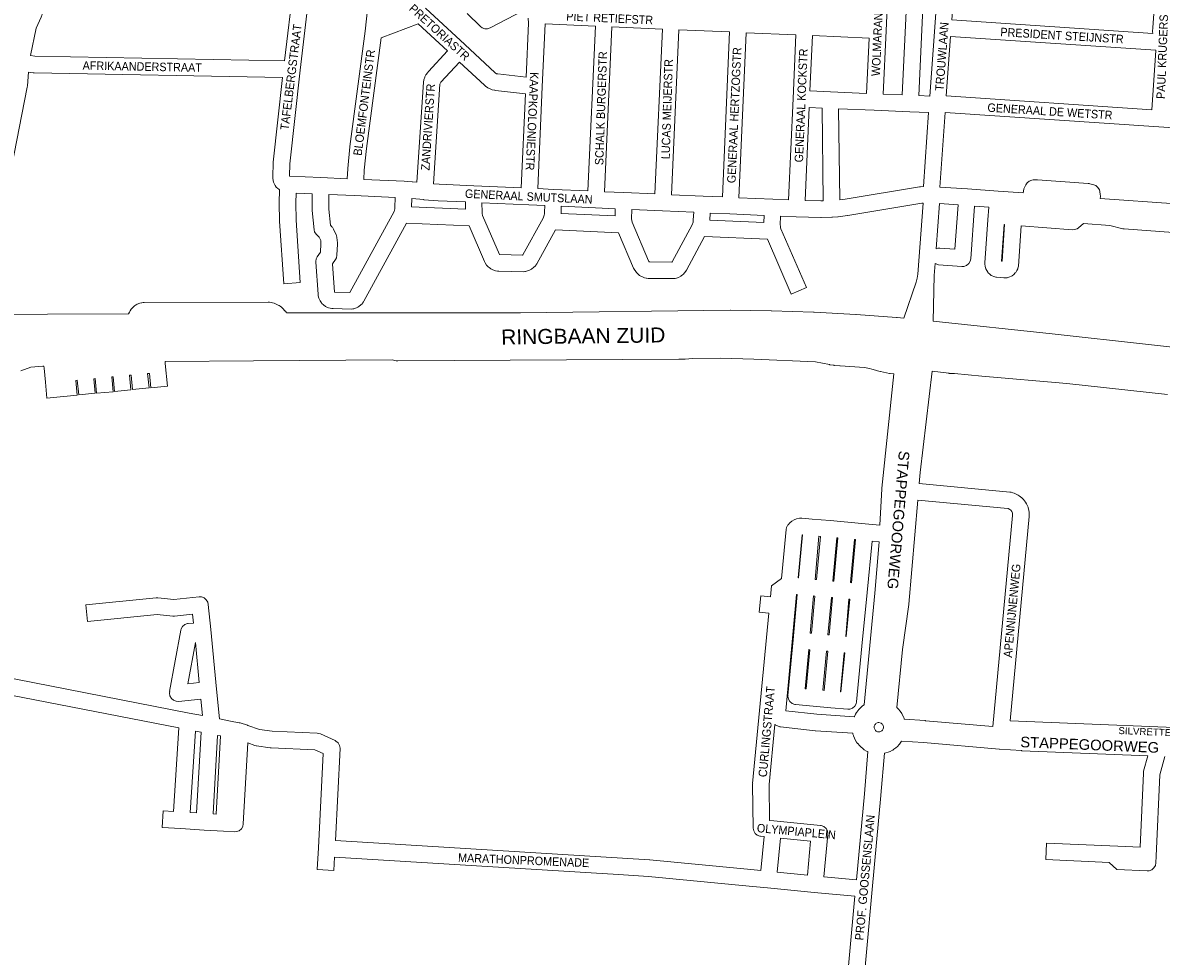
# Model space of a CAD drawing. Header units: metres. Extents: x 123817 to 142006, y 393105 to 406084.
# Tile 51 of 138: x 132696 to 133728, y 394490 to 395336. Entities that reach past the tile are written whole.
import ezdxf
from ezdxf.enums import TextEntityAlignment as Align

# ---------------------------------------------------------------- set-up
doc = ezdxf.new("R2010")
doc.units = ezdxf.units.M
doc.header["$MEASUREMENT"] = 0
doc.styles.add('Style-Arial', font='arial.ttf')
doc.styles.add('Style-arial_old', font='arial_old.shx')

msp = doc.modelspace()

# ---------------------------------------------------------------- linework, layer by layer
at = {"color": 40, "linetype": 'Continuous', "lineweight": 0, "flags": 128}
for points in [[(132768.8, 395464.9), (132757.5, 395442.9), (132715.2, 395350), (132714.5, 395347.8), (132713.3, 395343.2), (132713, 395342.3), (132712.7, 395341.5), (132708.1, 395331.7), (132703.2, 395306.7)], [(132701.2, 395291.8), (132700.3, 395279.4), (132700.1, 395278.2), (132659.7, 395071.9)], [(133508.6, 394918.8), (133509.4, 394928.7), (133520.3, 395020.6)], [(133473.1, 394881.1), (133474.9, 394914.1), (133474.9, 394914.5), (133485.5, 395018.2)], [(133507.3, 394903.8), (133499.2, 394809.6), (133499.1, 394809.1), (133493.6, 394768.5), (133488.4, 394715.8), (133488.8, 394715.4), (133490.4, 394713.7), (133490.8, 394713.2), (133491.5, 394712.4), (133492.8, 394710.4), (133493.6, 394708.9), (133494.6, 394706.7), (133494.9, 394706.1), (133495.1, 394705.2), (133514, 394704), (133514.2, 394703.9), (133575.4, 394698.6)], [(133449.7, 394707.4), (133449.9, 394707.7), (133450.9, 394709.8), (133451.8, 394711.2), (133453.2, 394713.2), (133453.6, 394713.7), (133454.3, 394714.4), (133456, 394716.1), (133457.3, 394717.2), (133458.9, 394718.3), (133468.3, 394819.4), (133472.1, 394862.5), (133472.3, 394866.1)], [(133472.4, 394693.8), (133471.4, 394693.8), (133470.9, 394693.9), (133470.2, 394694.2), (133469.6, 394694.5), (133469.1, 394695), (133468.6, 394695.5), (133468.3, 394696.1), (133468, 394696.7), (133467.9, 394697.4), (133467.8, 394698.1), (133467.9, 394698.8), (133468.1, 394699.5), (133468.4, 394700.1), (133468.9, 394700.7), (133469.4, 394701.2), (133469.9, 394701.6), (133470.6, 394701.9), (133471.3, 394702.1), (133472, 394702.1), (133472, 394702.1), (133474.2, 394701.6), (133474.2, 394701.5), (133474.8, 394701.1), (133475.3, 394700.6), (133475.7, 394700), (133476, 394699.3), (133476.2, 394698.7), (133476.2, 394698), (133476.2, 394697.3), (133476, 394696.5), (133475.7, 394695.9), (133475.3, 394695.3), (133474.8, 394694.8), (133474.3, 394694.4), (133473.7, 394694.1), (133473, 394693.9), (133472.4, 394693.8)], [(133462.1, 394675.9), (133461, 394676.4), (133461, 394676.4), (133458.9, 394677.6), (133457.5, 394678.6), (133455.7, 394680.1), (133454.5, 394681.3), (133452.9, 394683.1), (133452.8, 394683.2), (133451.9, 394684.4), (133450.7, 394686.5), (133450, 394688), (133449.1, 394690.2), (133449, 394690.4), (133448.6, 394691.8), (133448.5, 394692.5)], [(133715.9, 394671.9), (133601.6, 394676.7), (133601.4, 394676.8), (133581.4, 394678), (133581.2, 394678), (133581.1, 394678), (133512.6, 394684), (133492.6, 394685.3), (133491.5, 394683.6), (133490.8, 394682.7), (133490.5, 394682.3), (133488.9, 394680.5), (133487.6, 394679.4), (133485.7, 394678), (133484.7, 394677.3), (133484.3, 394677.1), (133482.2, 394676), (133480.6, 394675.3), (133478.4, 394674.6), (133477.1, 394674.3)]]:
    msp.add_lwpolyline(points, dxfattribs=at)
at = {"color": 9, "linetype": 'Continuous', "lineweight": 0, "flags": 128}
for points in [[(133481.5, 395391.5), (133478.6, 395329.2), (133478.6, 395329.2), (133476, 395271.8), (133493.3, 395271.1), (133498.8, 395390.7)], [(133526.7, 395389.2), (133522.7, 395332.5), (133518.2, 395270), (133508.3, 395270.4), (133513.7, 395389.9)], [(133541.7, 395388.4), (133538.2, 395339), (133720.4, 395326.8), (133720.2, 395328.6), (133720.2, 395329.1), (133720.2, 395329.3), (133720.2, 395329.3), (133720.3, 395331.5), (133720.3, 395331.8), (133723.3, 395375.4)], [(132703.2, 395306.7), (132707.1, 395306.1), (132933.3, 395301.9), (132941.6, 395370)], [(132990.1, 395195.1), (132966.2, 395196.2), (132937.7, 395197.4), (132938, 395208.7), (132947.4, 395293.4), (132955.5, 395360.7), (133006.5, 395354.1), (133006.8, 395354), (133008.8, 395353.9), (133009.1, 395353.9), (133006.5, 395329), (132992.6, 395224.3), (132992.5, 395224), (132990.7, 395204.3), (132990.6, 395204), (132990.1, 395195.1)], [(133061.1, 395349.7), (133096.7, 395316.9), (133096.7, 395316.9), (133096.7, 395316.9), (133124.4, 395291.2), (133125.6, 395290.3), (133126.6, 395290.1), (133152.4, 395287.1)], [(133150.1, 395347.6), (133119.6, 395331.9), (133117.4, 395331.1), (133114.8, 395331.1), (133112.4, 395332), (133110.9, 395333.1), (133098.8, 395344.8)], [(133152.4, 395287.1), (133154.6, 395336.1), (133154.3, 395340.7)], [(133053.3, 395191.9), (133059.2, 395282.7), (133059.6, 395284.6), (133060.5, 395287.3), (133060.6, 395287.5), (133061.5, 395289.2), (133063.1, 395291.5), (133063.5, 395292.1), (133063.7, 395292.3), (133081, 395311), (133054.4, 395335.5), (133020.8, 395322.7), (133007.5, 395222.5), (133005.6, 395203), (133005.1, 395194.4), (133041.7, 395192.8), (133041.8, 395192.8), (133041.8, 395192.8), (133044.7, 395192.6), (133049.1, 395192.3), (133049.4, 395192.3), (133053.3, 395191.9)], [(133208.4, 395184), (133215.1, 395333.5), (133169.6, 395335.5), (133167, 395278.3), (133167, 395278.3), (133167, 395278.3), (133162.9, 395186.1), (133177.3, 395185.4), (133177.3, 395185.4), (133177.3, 395185.4), (133208.4, 395184)], [(133269.1, 395181.3), (133240.9, 395182.5), (133223.4, 395183.3), (133230.1, 395332.8), (133275.9, 395330.8), (133269.1, 395181.3)], [(133330.2, 395178.6), (133336.8, 395328.1), (133290.9, 395330.2), (133284, 395180.6), (133312.7, 395179.3), (133312.7, 395179.3), (133312.7, 395179.3), (133330.2, 395178.6)], [(133390.3, 395175.9), (133376, 395176.5), (133345.2, 395177.9), (133351.8, 395327.4), (133396.8, 395325.5), (133394.3, 395267.9), (133394.3, 395267.9), (133394.3, 395267.9), (133390.3, 395175.9)], [(133461, 395272.5), (133428.3, 395273.9), (133409.6, 395274.7), (133411.8, 395324.8), (133463.3, 395322.4), (133461, 395272.5)], [(133719.6, 395257.5), (133533.2, 395270.1), (133537.1, 395324), (133723.1, 395311.5), (133723.1, 395311.4), (133719.6, 395257.5)], [(133147.9, 395186.8), (133105, 395188.7), (133105, 395188.7), (133105, 395188.7), (133073.5, 395190.1), (133068.3, 395190.5), (133074.1, 395280.8), (133074.4, 395281.5), (133075.1, 395282.5), (133092, 395300.8), (133114.6, 395279.8), (133115.4, 395279.1), (133117.7, 395277.5), (133118.2, 395277.2), (133119.1, 395276.8), (133120.4, 395276.2), (133121.7, 395275.8), (133123.7, 395275.4), (133124, 395275.3), (133124.5, 395275.2), (133151.8, 395272), (133147.9, 395186.8)], [(133494.7, 395068.7), (133505.8, 395101.4), (133506.8, 395104.9), (133507.3, 395108.6), (133512.1, 395173), (133511, 395173), (133443.9, 395161.8), (133443.7, 395161.8), (133435.3, 395160.6), (133434.9, 395160.6), (133429.9, 395160.2), (133429.8, 395160.2), (133429.5, 395160.2), (133419.7, 395160), (133419.4, 395160), (133397.2, 395160.6), (133397.2, 395160.6), (133397.1, 395160.6), (133383, 395161.2), (133382.7, 395153.4), (133382.8, 395152), (133382.9, 395150.7), (133383.1, 395149.8), (133406.5, 395096.6), (133392.7, 395090.6), (133371, 395140.2), (133314.1, 395142.7), (133297.6, 395112.2), (133297.1, 395111.4), (133296, 395109.9), (133295.7, 395109.5), (133295, 395108.7), (133294.1, 395107.9), (133292.8, 395107), (133292.5, 395106.9), (133290.4, 395105.7), (133288.7, 395105.1), (133287.5, 395104.8), (133287, 395104.7), (133285.7, 395104.6), (133263.9, 395104.7), (133263.1, 395104.8), (133261.5, 395105), (133261, 395105), (133259.6, 395105.4), (133257.3, 395106.4), (133256.2, 395106.8), (133255.2, 395107.5), (133253.3, 395109.1), (133252.3, 395110.1), (133251.7, 395110.9), (133250.4, 395113), (133249.8, 395114.1), (133236.1, 395146.2), (133178.9, 395148.7), (133162, 395117.9), (133161.2, 395116.7), (133160.8, 395116.2), (133159.1, 395114.5), (133157.5, 395113.3), (133157.3, 395113.2), (133155.5, 395112.2), (133153.7, 395111.5), (133151.9, 395111), (133151.3, 395110.9), (133149.9, 395110.8), (133127.5, 395111.3), (133126.4, 395111.4), (133124.5, 395111.7), (133124.5, 395111.7), (133122.3, 395112.5), (133120.2, 395113.5), (133119.9, 395113.7), (133118.7, 395114.6), (133117.8, 395115.4), (133117, 395116.2), (133116.5, 395116.8), (133115.2, 395118.8), (133114.6, 395120), (133100.6, 395152.3), (133043.8, 395154.7), (133005.3, 395084.2), (133004.8, 395083.5), (133004, 395082.3), (133003.6, 395081.8), (133002.5, 395080.7), (133000.8, 395079.3), (132999.9, 395078.7), (132998.5, 395078.1), (132996.3, 395077.3), (132995.2, 395077.1), (132993.8, 395077), (132977.3, 395077.4), (132976.3, 395077.5), (132974.8, 395077.7), (132974.6, 395077.7), (132973.2, 395078.1), (132972.2, 395078.5), (132971.1, 395079), (132970.4, 395079.4), (132968.6, 395080.8), (132967.2, 395082), (132966.8, 395082.6), (132965.5, 395084.5), (132964.7, 395086.2), (132964.4, 395086.9), (132963.9, 395089.1), (132963.7, 395090.4), (132961.7, 395119.4), (132961.7, 395120), (132962.1, 395122.5), (132963, 395124.2), (132966, 395128.6), (132966.3, 395136), (132966.1, 395139.1), (132964.7, 395142), (132962.3, 395144.5), (132961.9, 395144.9), (132960.6, 395147.1), (132960.2, 395148.9), (132958.5, 395166.3), (132958.5, 395167), (132958.4, 395181.5), (132943.8, 395182.1), (132943.5, 395173.2), (132943.9, 395157.4), (132947.6, 395100.9), (132932.6, 395099.9), (132928.9, 395156.6), (132928.9, 395157), (132928.5, 395173.1), (132928.5, 395173.2), (132928.6, 395173.4), (132928.5, 395173.4), (132928.9, 395184.9), (132928.4, 395185.2), (132926.9, 395186.4), (132926.1, 395187.3), (132925.8, 395187.6), (132924.9, 395188.9), (132923.9, 395190.9), (132923.4, 395191.9), (132923.1, 395193.4), (132922.7, 395195.6), (132922.7, 395196.7), (132922.7, 395196.9), (132922.7, 395196.9), (132923.1, 395209.4), (132923.1, 395210), (132931.6, 395286.9), (132706.4, 395291.1), (132705.4, 395291.2), (132701.2, 395291.8)], [(133419.6, 395175), (133405.3, 395175.4), (133408.9, 395259.8), (133420.6, 395259.2), (133421.7, 395175), (133419.6, 395175)], [(133436.7, 395176), (133435.6, 395258.6), (133467.8, 395257.2), (133467.8, 395257.2), (133467.8, 395257.2), (133500.1, 395255.8), (133500.1, 395255.8), (133500.1, 395255.8), (133517.1, 395255), (133512.4, 395188.1), (133509.8, 395187.9), (133509, 395187.8), (133441.6, 395176.6), (133436.7, 395176)], [(133771.9, 395239), (133726, 395242.1), (133726, 395242.1), (133726, 395242.1), (133532.2, 395255.2), (133527.4, 395187.6), (133552.5, 395185.8), (133552.5, 395185.8), (133580.3, 395183.8), (133580.3, 395183.8), (133603, 395182.2), (133603.1, 395183.9), (133603.6, 395185.9), (133603.8, 395186.6), (133605.3, 395189.7), (133606.4, 395191.3), (133608.4, 395193), (133610.8, 395193.9), (133611.8, 395194), (133615.2, 395194.1), (133616, 395194.1), (133661.9, 395190.8), (133662.7, 395190.7), (133663.2, 395190.6), (133666.8, 395189.7), (133668.7, 395188.9), (133670.7, 395187.2), (133672, 395185), (133672.3, 395183.6), (133672.8, 395180.7), (133672.9, 395179.5), (133672.9, 395178.9), (133672.8, 395177.1), (133741.2, 395172.2)], [(132992.5, 395092), (132978.6, 395092.3), (132976.8, 395117.9), (132979.6, 395121.9), (132980.4, 395123.5), (132980.8, 395125.7), (132981.4, 395135.8), (132981.4, 395136.1), (132981.3, 395136.9), (132980.9, 395141.8), (132980.4, 395143.6), (132980.2, 395144.2), (132977.8, 395149.4), (132976.7, 395151.1), (132976.3, 395151.5), (132974.9, 395153), (132973.5, 395167.4), (132973.4, 395180.8), (132996.9, 395179.8), (133033.7, 395178.1), (133033.4, 395169), (133033.3, 395167.8), (133033, 395166.6), (133032.6, 395165.5), (132992.5, 395092)], [(133097.3, 395167.4), (133048.4, 395169.5), (133048.6, 395177.2), (133059.6, 395176.2), (133059.6, 395176.2), (133059.7, 395176.1), (133072.5, 395175.2), (133072.7, 395175.2), (133097.3, 395174.1), (133097.3, 395167.4)], [(133149.1, 395125.8), (133128.4, 395126.3), (133128.3, 395126.3), (133128.1, 395126.5), (133112.8, 395161.8), (133112.5, 395163.5), (133112.4, 395164.8), (133112.3, 395173.4), (133154.7, 395171.4), (133169.2, 395170.8), (133169, 395164.8), (133168.9, 395163.2), (133168.7, 395162.1), (133167.7, 395159.5), (133149.4, 395126), (133149.2, 395125.8), (133149.1, 395125.8)], [(133233, 395161.4), (133183.9, 395163.5), (133184, 395163.6), (133184, 395164), (133184.2, 395170.1), (133215.2, 395168.6), (133215.2, 395168.6), (133215.2, 395168.6), (133233.1, 395167.8), (133233, 395161.4)], [(133284.5, 395119.6), (133264.4, 395119.7), (133264.2, 395119.8), (133263.8, 395119.9), (133263.7, 395120), (133263.3, 395120.6), (133248.4, 395155.7), (133248.1, 395157.3), (133248, 395158.7), (133248.1, 395167.2), (133275.9, 395165.9), (133275.9, 395165.9), (133275.9, 395165.9), (133304.3, 395164.7), (133303.9, 395157.8), (133303.6, 395155.8), (133302.8, 395153.3), (133284.7, 395119.8), (133284.5, 395119.6)], [(133738.8, 395146.5), (133694.5, 395149.6), (133693.7, 395149.7), (133693.2, 395149.8), (133681.5, 395152.7), (133657.6, 395154.5), (133653, 395150.6), (133651.9, 395149.8), (133649.4, 395149), (133647.6, 395148.9), (133601.1, 395152.3), (133598.5, 395116), (133598.1, 395113.9), (133597.9, 395113.4), (133597.2, 395111.9), (133596.1, 395110.1), (133595.7, 395109.7), (133594.5, 395108.4), (133592.9, 395107.2), (133592.4, 395106.9), (133590.8, 395106.1), (133588.9, 395105.5), (133588.3, 395105.4), (133586.6, 395105.3), (133585.2, 395105.3), (133578.7, 395105.8), (133578.1, 395105.9), (133576.3, 395106.4), (133574.7, 395107.2), (133574, 395107.5), (133572.6, 395108.6), (133571.3, 395109.8), (133570.8, 395110.4), (133569.8, 395111.9), (133569, 395113.5), (133568.7, 395114.2), (133568.3, 395116), (133568.2, 395117.7), (133568.1, 395118.5), (133568.2, 395119), (133568.1, 395119), (133570.9, 395157.8), (133570.9, 395157.8), (133570.9, 395157.8), (133571.7, 395169.4), (133558.9, 395170.3), (133555.3, 395122.6), (133554.9, 395120.5), (133553.6, 395118.3), (133551.6, 395116.6), (133549.2, 395115.7), (133547.3, 395115.6), (133526.2, 395117.2), (133525.5, 395117.3), (133523.1, 395118.2), (133523, 395118.2), (133522.2, 395107.4), (133521.3, 395065.9)], [(133540.9, 395131.2), (133544, 395171.4), (133527.1, 395172.6), (133524, 395131.5), (133525.5, 395132.1), (133527.4, 395132.2), (133540.9, 395131.2)], [(133367.8, 395155.3), (133318.9, 395157.5), (133319.3, 395164), (133337, 395163.2), (133368, 395161.9), (133367.8, 395155.3)], [(133583.8, 395120.4), (133583.3, 395120.5), (133585.6, 395153.5), (133586.1, 395153.5), (133583.8, 395120.4)], [(132791.9, 395072.5), (132792.7, 395074.2), (132793.4, 395075.5), (132794.4, 395077), (132794.9, 395077.6), (132795.4, 395078.2), (132796.3, 395079.1), (132797.2, 395079.8), (132798.2, 395080.5), (132798.8, 395080.9), (132799.8, 395081.4), (132802.1, 395082.3), (132803.6, 395082.7), (132803.9, 395082.7), (132805.1, 395082.9), (132806.1, 395083), (132918.6, 395083.3), (132919.8, 395083.2), (132921.5, 395082.9), (132921.6, 395082.9), (132922.3, 395082.7), (132923.9, 395082.3), (132925.2, 395081.8), (132928.2, 395080.3), (132928.6, 395080.1), (132929.3, 395079.6), (132930.6, 395078.6), (132931.6, 395077.7), (132933.9, 395075.2), (132934.1, 395075), (132934.7, 395074.2), (132935, 395073.7), (132935.1, 395073.6)], [(133030.9, 395030.9), (132905.2, 395030.1), (132825, 395029.3), (132825.2, 395027.6), (132825.2, 395027.6), (132825.2, 395027.6), (132827.2, 395007.2), (132812.2, 395005.7), (132811, 395018.7), (132809.2, 395018.6), (132810.5, 395005.5), (132795.6, 395004.1), (132794.3, 395017.1), (132792.8, 395017), (132794.1, 395003.7), (132779.2, 395002.3), (132777.9, 395015.5), (132776.7, 395015.4), (132778, 395002.1), (132763, 395000.7), (132761.7, 395013.9), (132760.4, 395013.8), (132761.7, 395000.6), (132746.8, 394999.1), (132745.5, 395012.4), (132744.1, 395012.2), (132745.4, 394999), (132718, 394996.3), (132716.6, 395010.6), (132715.4, 395023.5), (132715.2, 395025.1), (132714.3, 395025.1), (132703.3, 395024.3), (132694.2, 395021.1)], [(133485.5, 395018.2), (133482.3, 395018.6), (133481.9, 395018.7), (133481.7, 395018.7), (133473.7, 395020.3), (133473.3, 395020.4), (133469.6, 395021.3), (133469, 395021.5), (133465.7, 395022.6), (133463.6, 395023.1), (133459.1, 395023.9), (133437, 395025.4), (133436.8, 395025.4), (133431.7, 395025.9), (133431.3, 395026), (133427.6, 395026.5), (133427.4, 395026.6), (133427.3, 395026.6), (133414.7, 395029), (133358.7, 395031.6), (133328.4, 395032.6), (133303.1, 395032.3), (133296.6, 395031.7), (133296.4, 395031.7), (133295.8, 395031.6), (133290.9, 395031.6), (133290.9, 395031.6)], [(133520.3, 395020.6), (133535.4, 395018.8), (133535.9, 395018.7), (133540.5, 395018.5), (133565.4, 395016.3), (133565.4, 395016.3), (133565.4, 395016.3), (133642.4, 395009.5), (133733.7, 394999.4)], [(133508.6, 394918.8), (133590.8, 394911.1), (133591.5, 394911), (133591.9, 394910.9), (133593.5, 394910.5), (133594.8, 394910), (133597.7, 394908.7), (133598.4, 394908.4), (133599.3, 394907.8), (133601.8, 394905.8), (133602.9, 394904.7), (133603.1, 394904.4), (133605.1, 394901.9), (133606, 394900.3), (133607.3, 394897.3), (133607.4, 394896.9), (133607.7, 394896), (133608, 394894.4), (133608.2, 394893), (133608.3, 394889.8), (133608.3, 394889.6), (133608.3, 394888.9), (133591, 394703.9)], [(133507.3, 394903.8), (133588.9, 394896.2), (133589.3, 394896.1), (133590.7, 394895.4), (133591.8, 394894.6), (133592.6, 394893.5), (133593.2, 394892.1), (133593.2, 394891.9), (133593.3, 394889.8), (133575.4, 394698.6)], [(133383.8, 394832.8), (133387.9, 394877.1), (133388.3, 394879), (133389.6, 394881.3), (133389.8, 394881.4), (133391.4, 394883.2), (133393.1, 394884.7), (133395.3, 394885.9), (133395.4, 394886), (133397.5, 394886.8), (133400, 394887.4), (133400.3, 394887.4), (133402.3, 394887.5), (133411.7, 394886.6), (133428, 394885.2), (133428, 394885.2), (133428, 394885.2), (133443.8, 394883.7), (133459.8, 394882.3), (133473.1, 394881.1)], [(133449.7, 394707.4), (133415.9, 394709.7), (133387.8, 394712.8), (133397.5, 394818.4), (133398, 394818.3), (133394.3, 394777.1), (133394.3, 394777.1), (133394.3, 394777.1), (133389.7, 394726.7), (133389.8, 394726.8), (133389.7, 394726), (133390.1, 394723.4), (133391.4, 394721.2), (133393.4, 394719.5), (133395.9, 394718.6), (133396.5, 394718.5), (133412.4, 394717.1), (133412.4, 394717.1), (133412.4, 394717.1), (133428.6, 394715.6), (133428.6, 394715.6), (133428.6, 394715.6), (133443.8, 394714.2), (133445.8, 394714.3), (133448.2, 394715.2), (133450.2, 394716.9), (133451.5, 394719.1), (133451.9, 394721), (133456.7, 394771.4), (133461.4, 394820.1), (133465.9, 394866.7), (133472.3, 394866.1)], [(133399.3, 394833.3), (133398.9, 394833.3), (133402.5, 394872.4), (133402.9, 394872.4), (133399.3, 394833.3)], [(133415.5, 394831.8), (133414.3, 394831.9), (133417.8, 394871), (133419.1, 394870.9), (133415.5, 394831.8)], [(133431.4, 394830.3), (133430.4, 394830.4), (133434.1, 394869.6), (133435, 394869.5), (133431.4, 394830.3)], [(133447.2, 394828.9), (133446.4, 394829), (133449.9, 394868.1), (133450.9, 394868), (133447.2, 394828.9)], [(132658.8, 394747.5), (132847, 394710.8), (132847, 394710.8), (132859, 394708.5), (132857.5, 394723.5), (132837.3, 394721.4), (132835.2, 394721.5), (132832.8, 394722.4), (132830.8, 394724.1), (132829.5, 394726.3), (132829, 394728.9), (132829.3, 394730.3), (132829.1, 394730.2), (132839.2, 394785.8), (132839.6, 394787), (132840.9, 394789.3), (132842.9, 394791), (132845.3, 394791.9), (132845.9, 394791.9), (132850.7, 394792.4), (132849.9, 394800.4), (132833.7, 394798.7), (132832.2, 394798.7), (132817.8, 394800.2), (132754.6, 394793.8), (132753.1, 394808.8), (132817.1, 394815.2), (132818.6, 394815.2), (132832.9, 394813.7), (132855.9, 394816.1), (132858, 394816), (132860.4, 394815.1), (132862.4, 394813.4), (132863.7, 394811.2), (132864.1, 394809.3), (132866.4, 394786.4), (132866.4, 394786.4), (132866.4, 394786.4), (132871.7, 394732.5), (132874.4, 394705.5), (132884.5, 394703.6), (132892.3, 394702), (132893.1, 394701.8), (132899.9, 394699.7), (132900.2, 394699.6), (132910.8, 394695.9), (132922.1, 394694.3), (132963, 394692.5), (132964, 394692.4), (132965.8, 394691.9), (132979.3, 394685.8), (132979.9, 394685.4), (132981.9, 394683.8), (132983.2, 394681.5), (132983.7, 394678.9), (132983.7, 394678.6), (132979.4, 394595.3)], [(133411, 394783.2), (133409.9, 394783.3), (133412.9, 394817), (133414.1, 394816.9), (133411, 394783.2)], [(133427, 394781.7), (133425.9, 394781.8), (133429, 394815.5), (133430.1, 394815.4), (133427, 394781.7)], [(133442.5, 394780.3), (133442, 394780.3), (133445, 394814), (133445.8, 394814), (133442.5, 394780.3)], [(132845.7, 394737.4), (132852.5, 394774.8), (132856.1, 394738.4), (132845.7, 394737.4)], [(133406.3, 394732.7), (133405.3, 394732.8), (133408.5, 394768.3), (133409.6, 394768.2), (133406.3, 394732.7)], [(133422.5, 394731.2), (133421.2, 394731.4), (133424.5, 394766.9), (133425.7, 394766.8), (133422.5, 394731.2)], [(133437.7, 394729.9), (133437.4, 394729.9), (133440.6, 394765.4), (133441.1, 394765.4), (133437.7, 394729.9)], [(132978.6, 394580.3), (132978, 394568.1), (132963, 394568.9), (132964, 394588.7), (132964, 394588.7), (132964, 394588.7), (132968.4, 394674.2), (132960.9, 394677.6), (132921.1, 394679.4), (132920.4, 394679.4), (132908, 394681.1), (132907.7, 394681.1), (132906.5, 394681.5), (132900, 394683.8), (132896, 394610.3), (132895.6, 394608.1), (132894.3, 394605.9), (132892.3, 394604.2), (132889.8, 394603.3), (132888.1, 394603.2), (132878, 394603.8), (132878, 394603.8), (132878, 394603.8), (132860.4, 394604.8), (132860.4, 394604.8), (132839.4, 394606.1), (132822.4, 394607.1), (132823.3, 394622.1), (132832.8, 394621.5), (132837.6, 394697.4), (132663.2, 394731.3)], [(133448.5, 394692.5), (133414.7, 394694.8), (133414.4, 394694.8), (133382.9, 394698.3), (133382.4, 394698.4), (133380.1, 394699.2), (133378.2, 394700.2), (133378.1, 394700.3), (133377.8, 394700.5)], [(132853.7, 394620.3), (132847.8, 394620.6), (132852.5, 394694.5), (132857.7, 394693.5), (132853.7, 394620.3)], [(132871.4, 394619.2), (132868.7, 394619.4), (132872.6, 394690.6), (132875.2, 394690.1), (132871.4, 394619.2)], [(133462.1, 394675.9), (133459, 394637.5), (133451.8, 394559.6), (133422.2, 394562.5), (133425.9, 394600.7), (133425.9, 394601.4), (133425.5, 394604), (133424.2, 394606.3), (133422.2, 394607.9), (133419.7, 394608.8), (133419.2, 394608.9), (133377, 394613), (133373, 394613.4)], [(133477.1, 394674.3), (133473.9, 394636.3), (133473.9, 394636.2), (133466, 394550.8), (133455.6, 394437.4), (133455.4, 394432.6), (133455.4, 394432.3), (133454.6, 394422.4), (133454.2, 394420.5), (133452.7, 394416.5), (133465, 394415.2), (133463.5, 394400.3), (133451, 394401.6), (133446.3, 394341.8), (133444.4, 394316.1), (133429.4, 394317.3), (133430.8, 394335.5), (133419.7, 394336.4), (133414.3, 394336.8), (133411.9, 394326.8), (133411.6, 394326), (133411.5, 394325.7), (133411.3, 394325.1)], [(133731.3, 394671.3), (133726.8, 394654.9), (133723.5, 394581), (133723.2, 394574.9), (133722.7, 394572.6), (133721.4, 394570.4), (133719.4, 394568.7), (133717, 394567.8), (133715.4, 394567.7), (133687.9, 394568.9), (133680.9, 394575.4), (133623.3, 394578), (133624, 394593), (133688.8, 394590.1), (133708.8, 394589.2), (133711.8, 394656.4), (133712.1, 394658), (133715.9, 394671.9)], [(133264.5, 394577.8), (133264.5, 394577.8), (133355.9, 394568.9), (133365.1, 394568), (133368.1, 394598.8), (133364.9, 394599.1), (133364.3, 394599.2)], [(133407.3, 394564), (133380, 394566.6), (133383, 394597.3), (133410.2, 394594.7), (133407.3, 394564)], [(133440.6, 394438.6), (133450.4, 394544.7), (133413.3, 394548.3), (133413.3, 394548.3), (133413.3, 394548.3), (133371.1, 394552.4), (133354.4, 394554), (133354.4, 394554), (133263.2, 394562.8)]]:
    msp.add_lwpolyline(points, dxfattribs=at)
at = {"color": 1, "linetype": 'Continuous', "lineweight": 0, "flags": 128}
for points in [[(132791.9, 395072.5), (132718.4, 395072.2), (132659.7, 395071.9)], [(132935.1, 395073.6), (132949.2, 395073.7), (132949.3, 395073.7), (132977.3, 395073.7), (132977.3, 395073.7), (133147.3, 395073.5), (133337.3, 395075.9), (133337.7, 395075.9), (133374.5, 395075.5), (133374.9, 395075.5), (133412.9, 395074.2), (133413.3, 395074.2), (133451.3, 395072.1), (133451.6, 395072.1), (133488.1, 395069.4), (133488.6, 395069.3), (133494.7, 395068.7)], [(133521.3, 395065.9), (133629.2, 395054.5), (133629.2, 395054.4), (133891, 395025.6)]]:
    msp.add_lwpolyline(points, dxfattribs=at)
at = {"color": 191, "linetype": 'Continuous', "lineweight": 0, "flags": 128}
for points in [[(133290.9, 395031.6), (133290.9, 395031.6), (133035.9, 395030.1), (133034.5, 395030.2), (133034.4, 395030.2), (133030.9, 395030.9)], [(133591, 394703.9), (133799.4, 394695.3), (133799.9, 394695.3), (133807.7, 394694.4), (133808.2, 394694.4), (133808.6, 394694.3), (133814.7, 394692.9), (133847.2, 394691.4), (133854.3, 394691.4), (133860.6, 394695.1), (133860.7, 394695.1), (133862.1, 394695.7), (133865, 394696.6)]]:
    msp.add_lwpolyline(points, dxfattribs=at)
at = {"color": 6, "linetype": 'Continuous', "lineweight": 0, "flags": 128}
for points in [[(133364.3, 394599.2), (133361.9, 394600.1), (133359.9, 394601.7), (133358.6, 394604), (133358.1, 394606.5), (133357.5, 394646), (133357.5, 394646.2), (133357.7, 394646.9), (133357.6, 394646.9), (133372.4, 394801.3), (133363.7, 394802.1), (133365.1, 394817), (133373.8, 394816.2), (133374.8, 394826.2), (133383.8, 394832.8)], [(133373, 394613.4), (133372.5, 394645.9), (133377.8, 394700.5)], [(132979.4, 394595.3), (133264.3, 394577.8), (133264.5, 394577.8)], [(132978.6, 394580.3), (133236.1, 394564.5), (133263.2, 394562.8)]]:
    msp.add_lwpolyline(points, dxfattribs=at)

# ---------------------------------------------------------------- texts
at = {"color": 8, "style": 'Style-Arial', "width": 0.909091}
for s, rotation, p in [('WOLMARANSSTR', 87.4091, (133471, 395329.9)), ('PRETORIASTR', 317.5556, (133073.8, 395327.8)), ('PAUL KRUGERSTR', 87.759, (133729.2, 395312.2)), ('PIET RETIEFSTR', 357.4276, (133228.1, 395340.6)), ('TAFELBERGSTRAAT', 82.8771, (132939.2, 395287.2)), ('TROUWLAAN', 85.7399, (133529.2, 395305.9)), ('PRESIDENT STEIJNSTR', 356.5888, (133638.1, 395324.9)), ('AFRIKAANDERSTRAAT', 358.9294, (132804.4, 395296.8)), ('BLOEMFONTEINSTR', 82.7341, (133005.5, 395264.1)), ('SCHALK BURGERSTR', 88.0573, (133220.2, 395259)), ('GENERAAL HERTZOGSTR', 87.4955, (133341, 395252.7)), ('GENERAAL KOCKSTR', 87.5795, (133401.6, 395261.5)), ('LUCAS MEIJERSTR', 88.1662, (133280.1, 395258.2)), ('KAAPKOLONIESTR', 267.3546, (133157.8, 395247.2)), ('ZANDRIVIERSTR', 86.3154, (133063.4, 395241.9)), ('GENERAAL DE WETSTR', 356.4455, (133627.2, 395256.2)), ('GENERAAL SMUTSLAAN', 357.3242, (133154.7, 395179)), ('APENNIJNENWEG', 84.6575, (133592.8, 394803.6)), ('PROF. GOOSSENSLAAN', 84.7353, (133459.4, 394561.7))]:
    msp.add_text(s, height=7.7, rotation=rotation, dxfattribs=at).set_placement(p, align=Align.MIDDLE_CENTER)
at = {"style": 'Style-Arial'}
for s, height, rotation, p in [('RINGBAAN ZUID', 13.6, 0.77, (133204.1, 395052.6)), ('STAPPEGOORWEG', 9.6, 265.1645, (133489.8, 394885.7)), ('STAPPEGOORWEG', 9.6, 357.6265, (133663.2, 394682.1))]:
    msp.add_text(s, height=height, rotation=rotation, dxfattribs=at).set_placement(p, align=Align.MIDDLE_CENTER)
at = {"color": 8, "linetype": 'Continuous', "lineweight": 0, "width": 0.909091}
for s, rotation, style, p in [('CURLINGSTRAAT', 84.8919, 'Style-Arial', (133370.3, 394693.9)), ('OLYMPIAPLEIN', 354.7353, 'Style-arial_old', (133397.3, 394603.5)), ('MARATHONPROMENADE', 357.6157, 'Style-arial_old', (133150.1, 394577.4))]:
    msp.add_text(s, height=7.7, rotation=rotation, dxfattribs=dict(at, style=style)).set_placement(p, align=Align.MIDDLE_CENTER)
at = {"color": 8, "style": 'Style-Arial'}
msp.add_text('SILVRETTEPAD', height=6.3, rotation=357.6265, dxfattribs=at).set_placement((133722.2, 394693.6), align=Align.MIDDLE_CENTER)

doc.saveas('drawing.dxf')
